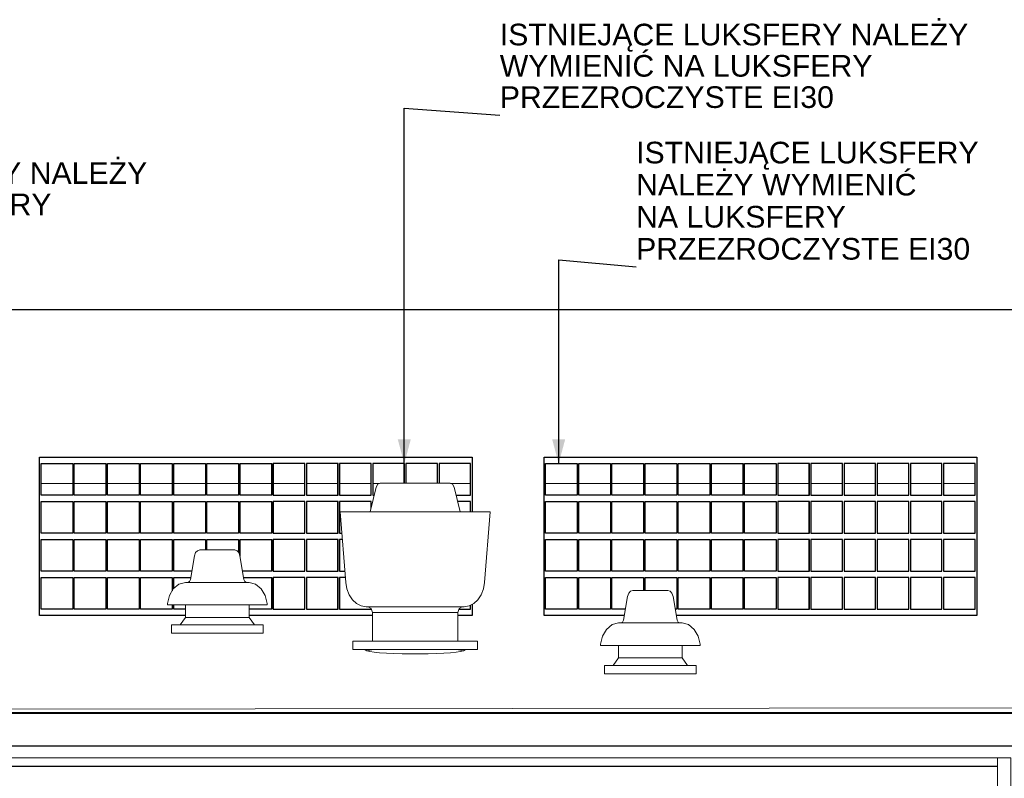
# Model space of a CAD drawing. Header units: centimetres. Extents: x -1412 to 8451, y -353 to 1224.
# Tile 20 of 24: x 3891 to 4483, y 550 to 1005. Entities that reach past the tile are written whole.
import ezdxf

# ---------------------------------------------------------------- set-up
doc = ezdxf.new("R2010")
doc.units = ezdxf.units.CM
doc.header["$MEASUREMENT"] = 0
for name, color, linetype, lineweight in [('0_Nr_pióra__11', 7, 'Continuous', 0), ('280-A Dachy Powłoki_Nr_pióra__13', 7, 'Continuous', 20), ('420-K Ściany_Nr_pióra__13', 7, 'Continuous', 25), ('450-K Belki_Nr_pióra__13', 7, 'Continuous', 25), ('520-I Went_Klim_Nr_pióra__12', 7, 'Continuous', 13), ('530 - Rynny i rury spustowe_Nr_pióra__4', 7, 'Continuous', 20), ('Nowe_199-Z Wymiary i opisy_Nr_pióra__235', 5, 'Continuous', 0), ('Nowe_Okna Archicada_Nr_pióra__13', 7, 'Continuous', 25)]:
    doc.layers.add(name, color=color, linetype=linetype, lineweight=lineweight)
for name, color, linetype in [('280-A Dachy Powłoki', 7, 'Continuous'), ('420-K Ściany', 7, 'Continuous'), ('520-I Went_Klim', 7, 'Continuous'), ('530 - Rynny i rury spustowe', 7, 'Continuous'), ('Nowe_Okna Archicada', 7, 'Continuous')]:
    doc.layers.add(name, color=color, linetype=linetype)
doc.layers.add('280-A Dachy Powłoki_Nr_pióra__92', color=7, linetype='Continuous', lineweight=20, true_color=0xdfdfdf)
doc.layers.add('530 - Rynny i rury spustowe_Nr_pióra__84', color=7, linetype='Continuous', lineweight=20, true_color=0x70828f)
doc.styles.add('STYL_AUTOMATYCZNY_1', font='arial.ttf')
doc.dimstyles.new('STYL_AUTOMATYCZNY__3', dxfattribs={"dimtxt": 0.18, "dimasz": 14.592, "dimexe": 0.18, "dimexo": 0.0625, "dimgap": 0, "dimtad": 0, "dimtih": 1, "dimtoh": 1, "dimdec": 4, "dimzin": 0, "dimdsep": 46, "dimcen": 0.09, "dimadec": 0, "dimazin": 0, "dimtfac": 1, "dimtdec": 4, "dimtmove": 0, "dimatfit": 3, "dimldrblk": 'ARROWHEAD_5', "dimfxl": 0, "dimtolj": 1, "dimtzin": 0, "dimarcsym": 0})

# ---------------------------------------------------------------- blocks, each defined once
blk = doc.blocks.new('ElemPrzekroju_100_2', base_point=(4814.55, 72.46))
at = {"layer": '420-K Ściany_Nr_pióra__13', "color": 7, "linetype": 'Continuous', "lineweight": 25}
blk.add_line((4498.77, 831.13), (3295.77, 831.13), dxfattribs=at)
blk = doc.blocks.new('ElemPrzekroju_101_2', base_point=(4814.55, 72.46))
at = {"layer": '280-A Dachy Powłoki_Nr_pióra__13', "color": 7, "linetype": 'Continuous', "lineweight": 25}
blk.add_line((1807.83, 589.16), (4754.62, 589.16), dxfattribs=at)
blk = doc.blocks.new('ElemPrzekroju_118_2', base_point=(4814.55, 72.46))
at = {"layer": '280-A Dachy Powłoki_Nr_pióra__92', "color": 254, "linetype": 'Continuous', "lineweight": 20, "true_color": 0xdfdfdf}
for p, q in [((3923.34, 726.78), (3904.35, 726.78)), ((3943.27, 726.78), (3924.28, 726.78)), ((3963.2, 726.78), (3944.21, 726.78)), ((3983.12, 726.78), (3964.14, 726.78)), ((4003.05, 726.78), (3984.06, 726.78)), ((4022.98, 726.78), (4003.99, 726.78)), ((4042.91, 726.78), (4023.92, 726.78)), ((4062.84, 726.78), (4043.85, 726.78)), ((4082.77, 726.78), (4063.78, 726.78)), ((4102.7, 726.78), (4083.71, 726.78)), ((4107.8, 726.78), (4103.64, 726.78)), ((4162.48, 726.78), (4150.46, 726.78)), ((4226.54, 726.78), (4207.55, 726.78)), ((4246.47, 726.78), (4227.48, 726.78)), ((4266.4, 726.78), (4247.41, 726.78)), ((4286.33, 726.78), (4267.34, 726.78)), ((4306.26, 726.78), (4287.27, 726.78)), ((4326.19, 726.78), (4307.2, 726.78)), ((4346.11, 726.78), (4327.13, 726.78)), ((4366.04, 726.78), (4347.05, 726.78)), ((4385.97, 726.78), (4366.98, 726.78)), ((4405.9, 726.78), (4386.91, 726.78)), ((4425.83, 726.78), (4406.84, 726.78)), ((4445.76, 726.78), (4426.77, 726.78)), ((4465.69, 726.78), (4446.7, 726.78))]:
    blk.add_line(p, q, dxfattribs=at)
blk = doc.blocks.new('ElemPrzekroju_125_2', base_point=(4814.55, 72.46))
at = {"layer": '280-A Dachy Powłoki_Nr_pióra__92', "color": 254, "linetype": 'Continuous', "lineweight": 20, "true_color": 0xdfdfdf}
blk.add_line((4754.61, 592.22), (2369.47, 589.22), dxfattribs=at)
blk = doc.blocks.new('ElemPrzekroju_126_2', base_point=(4814.55, 72.46))
at = {"layer": '530 - Rynny i rury spustowe_Nr_pióra__4', "color": 7, "linetype": 'Continuous', "lineweight": 20}
for p, q in [((4756.41, 568.85), (1807.9, 568.85)), ((4479.23, 561.85), (2081.35, 561.85))]:
    blk.add_line(p, q, dxfattribs=at)
blk = doc.blocks.new('ElemPrzekroju_127_2', base_point=(4814.55, 72.46))
at = {"layer": '420-K Ściany_Nr_pióra__13', "color": 7, "linetype": 'Continuous', "lineweight": 25}
blk.add_line((4479.23, 556.8), (2081.35, 556.8), dxfattribs=at)
blk = doc.blocks.new('ElemPrzekroju_129_2', base_point=(4814.55, 72.46))
at = {"layer": '530 - Rynny i rury spustowe_Nr_pióra__84', "color": 8, "linetype": 'Continuous', "lineweight": 20, "true_color": 0x70828f}
for p, q in [((4479.23, 562), (4479.54, 562)), ((4479.23, 562), (4479.23, 537)), ((4479.54, 562), (4480.4, 562)), ((4480.4, 562), (4481.7, 562)), ((4481.7, 562), (4483.23, 562)), ((4483.23, 562), (4484.76, 562)), ((4484.76, 562), (4486.06, 562)), ((4486.06, 562), (4486.93, 562)), ((4486.93, 562), (4487.23, 562)), ((4487.23, 562), (4487.23, 537)), ((4479.23, 537), (4479.23, 527)), ((4480.4, 536.34), (4481.7, 536.13)), ((4481.7, 536.13), (4483.23, 536.06)), ((4483.23, 536.06), (4484.76, 536.13)), ((4484.76, 536.13), (4486.06, 536.34)), ((4487.23, 537), (4487.23, 527)), ((4479.23, 527), (4479.23, 482)), ((4487.23, 527), (4487.23, 482)), ((4480.4, 526.34), (4481.7, 526.13)), ((4481.7, 526.13), (4483.23, 526.06)), ((4483.23, 526.06), (4484.76, 526.13)), ((4484.76, 526.13), (4486.06, 526.34)), ((4479.23, 482), (4479.54, 482)), ((4479.54, 482), (4480.4, 482)), ((4480.4, 482), (4481.7, 482)), ((4481.7, 482), (4483.23, 482)), ((4483.23, 482), (4484.76, 482)), ((4484.76, 482), (4486.06, 482)), ((4486.06, 482), (4486.93, 482)), ((4486.93, 482), (4487.23, 482))]:
    blk.add_line(p, q, dxfattribs=at)
blk = doc.blocks.new('ElemPrzekroju_158_2', base_point=(4814.55, 72.46))
at = {"layer": '520-I Went_Klim_Nr_pióra__12', "color": 7, "linetype": 'Continuous', "lineweight": 13}
for p, q in [((4256.81, 658.94), (4254.41, 644.68)), ((4257.48, 660.8), (4256.81, 658.94)), ((4258.53, 661.96), (4257.48, 660.8)), ((4260, 662.43), (4258.53, 661.96)), ((4260, 662.43), (4260.35, 662.43)), ((4260.35, 662.43), (4261.4, 662.43)), ((4261.4, 662.43), (4263.07, 662.43)), ((4263.07, 662.43), (4265.24, 662.43)), ((4265.24, 662.43), (4267.77, 662.43)), ((4267.77, 662.43), (4270.48, 662.43)), ((4270.48, 662.43), (4273.2, 662.43)), ((4273.2, 662.43), (4275.73, 662.43)), ((4275.73, 662.43), (4277.9, 662.43)), ((4277.9, 662.43), (4279.57, 662.43)), ((4279.57, 662.43), (4280.61, 662.43)), ((4280.61, 662.43), (4280.97, 662.43)), ((4280.97, 662.43), (4282.44, 661.96)), ((4282.44, 661.96), (4283.49, 660.8)), ((4283.49, 660.8), (4284.16, 658.94)), ((4284.16, 658.94), (4286.55, 644.68)), ((4247.46, 641.93), (4244.05, 639.06)), ((4251.39, 642.93), (4247.46, 641.93)), ((4251.39, 642.93), (4252.04, 642.93)), ((4252.04, 642.93), (4253.95, 642.93)), ((4253.84, 643.42), (4252.82, 642.93)), ((4254.41, 644.68), (4253.84, 643.42)), ((4253.95, 642.93), (4256.98, 642.93)), ((4256.98, 642.93), (4260.94, 642.93)), ((4260.94, 642.93), (4265.54, 642.93)), ((4265.54, 642.93), (4270.48, 642.93)), ((4270.48, 642.93), (4275.42, 642.93)), ((4275.42, 642.93), (4280.03, 642.93)), ((4280.03, 642.93), (4283.98, 642.93)), ((4283.98, 642.93), (4287.02, 642.93)), ((4286.55, 644.68), (4287.13, 643.42)), ((4287.02, 642.93), (4288.92, 642.93)), ((4287.13, 643.42), (4288.15, 642.93)), ((4288.92, 642.93), (4289.57, 642.93)), ((4289.57, 642.93), (4293.5, 641.93)), ((4293.5, 641.93), (4296.91, 639.06)), ((4241.75, 635.03), (4240.55, 630.18)), ((4244.05, 639.06), (4241.75, 635.03)), ((4296.91, 639.06), (4299.22, 635.03)), ((4299.22, 635.03), (4300.41, 630.18)), ((4240.55, 630.18), (4240.48, 629.43)), ((4240.48, 629.43), (4241.51, 629.43)), ((4241.51, 629.43), (4244.5, 629.43)), ((4244.5, 629.43), (4249.27, 629.43)), ((4249.27, 629.43), (4255.48, 629.43)), ((4251.39, 629.43), (4251.39, 621.93)), ((4255.48, 629.43), (4262.72, 629.43)), ((4262.72, 629.43), (4270.48, 629.43)), ((4270.48, 629.43), (4278.25, 629.43)), ((4278.25, 629.43), (4285.48, 629.43)), ((4285.48, 629.43), (4291.7, 629.43)), ((4289.57, 629.43), (4289.57, 621.93)), ((4291.7, 629.43), (4296.46, 629.43)), ((4296.46, 629.43), (4299.46, 629.43)), ((4299.46, 629.43), (4300.48, 629.43)), ((4300.41, 630.18), (4300.48, 629.43)), ((4251.39, 621.93), (4248.12, 617.43)), ((4251.39, 621.93), (4252.04, 621.93)), ((4252.04, 621.93), (4253.95, 621.93)), ((4253.95, 621.93), (4256.98, 621.93)), ((4256.98, 621.93), (4260.94, 621.93)), ((4260.94, 621.93), (4265.54, 621.93)), ((4265.54, 621.93), (4270.48, 621.93)), ((4270.48, 621.93), (4275.42, 621.93)), ((4275.42, 621.93), (4280.03, 621.93)), ((4280.03, 621.93), (4283.98, 621.93)), ((4283.98, 621.93), (4287.02, 621.93)), ((4287.02, 621.93), (4288.92, 621.93)), ((4288.92, 621.93), (4289.57, 621.93)), ((4289.57, 621.93), (4292.85, 617.43)), ((4242.98, 617.43), (4297.98, 617.43)), ((4242.98, 612.43), (4242.98, 617.43)), ((4297.98, 612.43), (4297.98, 617.43)), ((4242.98, 612.43), (4297.98, 612.43))]:
    blk.add_line(p, q, dxfattribs=at)
blk = doc.blocks.new('ElemPrzekroju_161_2', base_point=(4814.55, 72.46))
at = {"layer": '0_Nr_pióra__11', "color": 7, "linetype": 'Continuous', "lineweight": 0}
for p, q in [((4099.13, 626.71), (4099.13, 626.94)), ((4100.04, 626.26), (4099.13, 626.71)), ((4101.82, 625.83), (4100.04, 626.26)), ((4101.86, 626.55), (4100.33, 626.19)), ((4104.44, 625.43), (4101.82, 625.83)), ((4104.41, 626.94), (4101.86, 626.55)), ((4107.81, 625.08), (4104.44, 625.43)), ((4111.83, 624.79), (4107.81, 625.08)), ((4116.37, 624.56), (4111.83, 624.79)), ((4121.3, 624.4), (4116.37, 624.56)), ((4126.47, 624.32), (4121.3, 624.4)), ((4129.1, 624.32), (4126.47, 624.32)), ((4131.72, 624.32), (4129.1, 624.32)), ((4136.89, 624.4), (4131.72, 624.32)), ((4141.83, 624.56), (4136.89, 624.4)), ((4146.38, 624.79), (4141.83, 624.56)), ((4150.4, 625.08), (4146.38, 624.79)), ((4153.78, 625.43), (4150.4, 625.08)), ((4156.41, 625.83), (4153.78, 625.43)), ((4156.44, 626.55), (4153.9, 626.94)), ((4158.21, 626.26), (4156.41, 625.83)), ((4157.94, 626.19), (4156.44, 626.55)), ((4159.13, 626.71), (4158.21, 626.26)), ((4159.13, 626.94), (4159.13, 626.71))]:
    blk.add_line(p, q, dxfattribs=at)
blk = doc.blocks.new('ElemPrzekroju_213_2', base_point=(4814.55, 72.46))
at = {"layer": 'Nowe_Okna Archicada_Nr_pióra__13', "color": 7, "linetype": 'Continuous', "lineweight": 25}
for p, q in [((3903.44, 647.46), (3903.44, 742.46)), ((3903.44, 742.46), (4163.44, 742.46)), ((4163.42, 742.46), (4163.42, 709.67)), ((4163.44, 742.46), (4163.44, 709.67)), ((3904.35, 719.66), (3904.35, 738.66)), ((3904.35, 738.66), (3923.35, 738.66)), ((3923.33, 738.66), (3923.33, 719.66)), ((3923.35, 738.66), (3923.35, 719.66)), ((3924.28, 719.66), (3924.28, 738.66)), ((3924.28, 738.66), (3943.28, 738.66)), ((3943.26, 738.66), (3943.26, 719.66)), ((3943.28, 738.66), (3943.28, 719.66)), ((3944.21, 719.66), (3944.21, 738.66)), ((3944.21, 738.66), (3963.21, 738.66)), ((3963.19, 738.66), (3963.19, 719.66)), ((3963.21, 738.66), (3963.21, 719.66)), ((3964.14, 719.66), (3964.14, 738.66)), ((3964.14, 738.66), (3983.14, 738.66)), ((3983.12, 738.66), (3983.12, 719.66)), ((3983.14, 738.66), (3983.14, 719.66)), ((3984.06, 719.66), (3984.06, 738.66)), ((3984.06, 738.66), (4003.06, 738.66)), ((4003.05, 738.66), (4003.05, 719.66)), ((4003.06, 738.66), (4003.06, 719.66)), ((4003.99, 719.66), (4003.99, 738.66)), ((4003.99, 738.66), (4022.99, 738.66)), ((4022.97, 738.66), (4022.97, 719.66)), ((4022.99, 738.66), (4022.99, 719.66)), ((4023.92, 719.66), (4023.92, 738.66)), ((4023.92, 738.66), (4042.92, 738.66)), ((4042.9, 738.66), (4042.9, 719.66)), ((4042.92, 738.66), (4042.92, 719.66)), ((4062.85, 738.66), (4043.85, 738.66)), ((4043.85, 738.66), (4043.85, 719.66)), ((4062.83, 719.66), (4062.83, 738.66)), ((4062.85, 719.66), (4062.85, 738.66)), ((4082.78, 738.66), (4063.78, 738.66)), ((4063.78, 738.66), (4063.78, 719.66)), ((4082.76, 719.66), (4082.76, 738.66)), ((4082.78, 719.66), (4082.78, 738.66)), ((4102.71, 738.66), (4083.71, 738.66)), ((4083.71, 738.66), (4083.71, 719.66)), ((4102.69, 719.66), (4102.69, 738.66)), ((4102.71, 719.66), (4102.71, 738.66)), ((4122.64, 738.66), (4103.64, 738.66)), ((4103.64, 738.66), (4103.64, 719.66)), ((4122.62, 726.94), (4122.62, 738.66)), ((4122.64, 726.94), (4122.64, 738.66)), ((4142.56, 738.66), (4123.56, 738.66)), ((4123.56, 738.66), (4123.56, 726.94)), ((4142.55, 726.94), (4142.55, 738.66)), ((4142.56, 726.94), (4142.56, 738.66)), ((4162.49, 738.66), (4143.49, 738.66)), ((4143.49, 738.66), (4143.49, 726.94)), ((4162.47, 719.66), (4162.47, 738.66)), ((4162.49, 719.66), (4162.49, 738.66)), ((3923.35, 719.66), (3904.35, 719.66)), ((3943.28, 719.66), (3924.28, 719.66)), ((3963.21, 719.66), (3944.21, 719.66)), ((3983.14, 719.66), (3964.14, 719.66)), ((4003.06, 719.66), (3984.06, 719.66)), ((4022.99, 719.66), (4003.99, 719.66)), ((4042.92, 719.66), (4023.92, 719.66)), ((4043.85, 719.66), (4062.85, 719.66)), ((4063.78, 719.66), (4082.78, 719.66)), ((4083.71, 719.66), (4102.71, 719.66)), ((4103.64, 719.66), (4104.54, 719.66)), ((4153.72, 719.66), (4162.49, 719.66)), ((3904.35, 696.86), (3904.35, 715.86)), ((3904.35, 715.86), (3923.35, 715.86)), ((3923.33, 715.86), (3923.33, 696.86)), ((3923.35, 715.86), (3923.35, 696.86)), ((3924.28, 696.86), (3924.28, 715.86)), ((3924.28, 715.86), (3943.28, 715.86)), ((3943.26, 715.86), (3943.26, 696.86)), ((3943.28, 715.86), (3943.28, 696.86)), ((3944.21, 696.86), (3944.21, 715.86)), ((3944.21, 715.86), (3963.21, 715.86)), ((3963.19, 715.86), (3963.19, 696.86)), ((3963.21, 715.86), (3963.21, 696.86)), ((3964.14, 696.86), (3964.14, 715.86)), ((3964.14, 715.86), (3983.14, 715.86)), ((3983.12, 715.86), (3983.12, 696.86)), ((3983.14, 715.86), (3983.14, 696.86)), ((3984.06, 696.86), (3984.06, 715.86)), ((3984.06, 715.86), (4003.06, 715.86)), ((4003.05, 715.86), (4003.05, 696.86)), ((4003.06, 715.86), (4003.06, 696.86)), ((4003.99, 696.86), (4003.99, 715.86)), ((4003.99, 715.86), (4022.99, 715.86)), ((4022.97, 715.86), (4022.97, 696.86)), ((4022.99, 715.86), (4022.99, 696.86)), ((4023.92, 696.86), (4023.92, 715.86)), ((4023.92, 715.86), (4042.92, 715.86)), ((4042.9, 715.86), (4042.9, 696.86)), ((4042.92, 715.86), (4042.92, 696.86)), ((4062.85, 715.86), (4043.85, 715.86)), ((4043.85, 715.86), (4043.85, 696.86)), ((4062.83, 696.86), (4062.83, 715.86)), ((4062.85, 696.86), (4062.85, 715.86)), ((4082.78, 715.86), (4063.78, 715.86)), ((4063.78, 715.86), (4063.78, 696.86)), ((4082.76, 696.86), (4082.76, 715.86)), ((4082.78, 696.86), (4082.78, 715.86)), ((4102.71, 715.86), (4083.71, 715.86)), ((4083.71, 715.86), (4083.71, 696.86)), ((4102.69, 711.97), (4102.69, 715.86)), ((4102.71, 712.05), (4102.71, 715.86)), ((4162.49, 715.86), (4154.64, 715.86)), ((4162.47, 709.67), (4162.47, 715.86)), ((4162.49, 709.67), (4162.49, 715.86)), ((3923.35, 696.86), (3904.35, 696.86)), ((3904.35, 674.06), (3904.35, 693.06)), ((3904.35, 693.06), (3923.35, 693.06)), ((3923.33, 693.06), (3923.33, 674.06)), ((3923.35, 693.06), (3923.35, 674.06)), ((3943.28, 696.86), (3924.28, 696.86)), ((3924.28, 674.06), (3924.28, 693.06)), ((3924.28, 693.06), (3943.28, 693.06)), ((3943.26, 693.06), (3943.26, 674.06)), ((3943.28, 693.06), (3943.28, 674.06)), ((3963.21, 696.86), (3944.21, 696.86)), ((3944.21, 674.06), (3944.21, 693.06)), ((3944.21, 693.06), (3963.21, 693.06)), ((3963.19, 693.06), (3963.19, 674.06)), ((3963.21, 693.06), (3963.21, 674.06)), ((3983.14, 696.86), (3964.14, 696.86)), ((3964.14, 674.06), (3964.14, 693.06)), ((3964.14, 693.06), (3983.14, 693.06)), ((3983.12, 693.06), (3983.12, 674.06)), ((3983.14, 693.06), (3983.14, 674.06)), ((4003.06, 696.86), (3984.06, 696.86)), ((3984.06, 674.06), (3984.06, 693.06)), ((3984.06, 693.06), (4003.06, 693.06)), ((4003.05, 693.06), (4003.05, 686.81)), ((4003.06, 693.06), (4003.06, 686.81)), ((4022.99, 696.86), (4003.99, 696.86)), ((4003.99, 686.81), (4003.99, 693.06)), ((4003.99, 693.06), (4022.99, 693.06)), ((4022.97, 693.06), (4022.97, 685.43)), ((4022.99, 693.06), (4022.99, 685.41)), ((4042.92, 696.86), (4023.92, 696.86)), ((4023.92, 683.02), (4023.92, 693.06)), ((4023.92, 693.06), (4042.92, 693.06)), ((4042.9, 693.06), (4042.9, 674.06)), ((4042.92, 693.06), (4042.92, 674.06)), ((4043.85, 696.86), (4062.85, 696.86)), ((4062.85, 693.06), (4043.85, 693.06)), ((4043.85, 693.06), (4043.85, 674.06)), ((4062.83, 674.06), (4062.83, 693.06)), ((4062.85, 674.06), (4062.85, 693.06)), ((4063.78, 696.86), (4082.78, 696.86)), ((4082.78, 693.06), (4063.78, 693.06)), ((4063.78, 693.06), (4063.78, 674.06)), ((4082.76, 674.06), (4082.76, 693.06)), ((4082.78, 674.06), (4082.78, 693.06)), ((4083.71, 696.86), (4085.14, 696.86)), ((4085.44, 693.06), (4083.71, 693.06)), ((4083.71, 693.06), (4083.71, 674.06)), ((3923.35, 674.06), (3904.35, 674.06)), ((3904.35, 651.26), (3904.35, 670.26)), ((3904.35, 670.26), (3923.35, 670.26)), ((3923.33, 670.26), (3923.33, 651.26)), ((3923.35, 670.26), (3923.35, 651.26)), ((3943.28, 674.06), (3924.28, 674.06)), ((3924.28, 651.26), (3924.28, 670.26)), ((3924.28, 670.26), (3943.28, 670.26)), ((3943.26, 670.26), (3943.26, 651.26)), ((3943.28, 670.26), (3943.28, 651.26)), ((3963.21, 674.06), (3944.21, 674.06)), ((3944.21, 651.26), (3944.21, 670.26)), ((3944.21, 670.26), (3963.21, 670.26)), ((3963.19, 670.26), (3963.19, 651.26)), ((3963.21, 670.26), (3963.21, 651.26)), ((3983.14, 674.06), (3964.14, 674.06)), ((3964.14, 651.26), (3964.14, 670.26)), ((3964.14, 670.26), (3983.14, 670.26)), ((3983.12, 670.26), (3983.12, 662.31)), ((3983.14, 670.26), (3983.14, 662.34)), ((3994.96, 674.06), (3984.06, 674.06)), ((3984.06, 663.69), (3984.06, 670.26)), ((3984.06, 670.26), (3994.33, 670.26)), ((4042.92, 674.06), (4025.43, 674.06)), ((4026.06, 670.26), (4042.92, 670.26)), ((4042.9, 670.26), (4042.9, 651.26)), ((4042.92, 670.26), (4042.92, 651.26)), ((4043.85, 674.06), (4062.85, 674.06)), ((4062.85, 670.26), (4043.85, 670.26)), ((4043.85, 670.26), (4043.85, 651.26)), ((4062.83, 651.26), (4062.83, 670.26)), ((4062.85, 651.26), (4062.85, 670.26)), ((4063.78, 674.06), (4082.78, 674.06)), ((4082.78, 670.26), (4063.78, 670.26)), ((4063.78, 670.26), (4063.78, 651.26)), ((4082.76, 651.26), (4082.76, 670.26)), ((4082.78, 651.26), (4082.78, 670.26)), ((4083.71, 674.06), (4086.94, 674.06)), ((4087.24, 670.26), (4083.71, 670.26)), ((4083.71, 670.26), (4083.71, 651.26)), ((3923.35, 651.26), (3904.35, 651.26)), ((3943.28, 651.26), (3924.28, 651.26)), ((3963.21, 651.26), (3944.21, 651.26)), ((3983.14, 651.26), (3964.14, 651.26)), ((3983.12, 653.81), (3983.12, 651.26)), ((3983.14, 653.81), (3983.14, 651.26)), ((3984.06, 651.26), (3984.06, 653.81)), ((3991.1, 651.26), (3984.06, 651.26)), ((4042.92, 651.26), (4029.29, 651.26)), ((4043.85, 651.26), (4062.85, 651.26)), ((4063.78, 651.26), (4082.78, 651.26)), ((4083.71, 651.26), (4102.71, 651.26)), ((4102.69, 651.26), (4102.69, 651.58)), ((4102.71, 651.26), (4102.71, 651.52)), ((4155.48, 651.26), (4162.49, 651.26)), ((4162.47, 651.26), (4162.47, 653.6)), ((4162.49, 651.26), (4162.49, 653.61)), ((4163.42, 654.09), (4163.42, 647.46)), ((4163.44, 654.1), (4163.44, 647.46)), ((3991.1, 647.46), (3903.44, 647.46)), ((4103.42, 647.46), (4029.29, 647.46)), ((4163.44, 647.46), (4154.85, 647.46))]:
    blk.add_line(p, q, dxfattribs=at)
blk = doc.blocks.new('ElemPrzekroju_214_2', base_point=(4814.55, 72.46))
at = {"layer": 'Nowe_Okna Archicada_Nr_pióra__13', "color": 7, "linetype": 'Continuous', "lineweight": 25}
for p, q in [((4206.65, 742.46), (4466.64, 742.46)), ((4206.65, 647.46), (4206.65, 742.46)), ((4466.63, 742.46), (4466.63, 647.46)), ((4466.64, 742.46), (4466.64, 647.46)), ((4207.55, 719.66), (4207.55, 738.66)), ((4207.55, 738.66), (4226.55, 738.66)), ((4226.54, 738.66), (4226.54, 719.66)), ((4226.55, 738.66), (4226.55, 719.66)), ((4227.48, 719.66), (4227.48, 738.66)), ((4227.48, 738.66), (4246.48, 738.66)), ((4246.46, 738.66), (4246.46, 719.66)), ((4246.48, 738.66), (4246.48, 719.66)), ((4247.41, 719.66), (4247.41, 738.66)), ((4247.41, 738.66), (4266.41, 738.66)), ((4266.39, 738.66), (4266.39, 719.66)), ((4266.41, 738.66), (4266.41, 719.66)), ((4267.34, 719.66), (4267.34, 738.66)), ((4267.34, 738.66), (4286.34, 738.66)), ((4286.32, 738.66), (4286.32, 719.66)), ((4286.34, 738.66), (4286.34, 719.66)), ((4287.27, 719.66), (4287.27, 738.66)), ((4287.27, 738.66), (4306.27, 738.66)), ((4306.25, 738.66), (4306.25, 719.66)), ((4306.27, 738.66), (4306.27, 719.66)), ((4307.2, 719.66), (4307.2, 738.66)), ((4307.2, 738.66), (4326.2, 738.66)), ((4326.18, 738.66), (4326.18, 719.66)), ((4326.2, 738.66), (4326.2, 719.66)), ((4327.13, 719.66), (4327.13, 738.66)), ((4327.13, 738.66), (4346.13, 738.66)), ((4346.11, 738.66), (4346.11, 719.66)), ((4346.13, 738.66), (4346.13, 719.66)), ((4366.05, 738.66), (4347.05, 738.66)), ((4347.05, 738.66), (4347.05, 719.66)), ((4366.04, 719.66), (4366.04, 738.66)), ((4366.05, 719.66), (4366.05, 738.66)), ((4385.98, 738.66), (4366.98, 738.66)), ((4366.98, 738.66), (4366.98, 719.66)), ((4385.96, 719.66), (4385.96, 738.66)), ((4385.98, 719.66), (4385.98, 738.66)), ((4405.91, 738.66), (4386.91, 738.66)), ((4386.91, 738.66), (4386.91, 719.66)), ((4405.89, 719.66), (4405.89, 738.66)), ((4405.91, 719.66), (4405.91, 738.66)), ((4425.84, 738.66), (4406.84, 738.66)), ((4406.84, 738.66), (4406.84, 719.66)), ((4425.82, 719.66), (4425.82, 738.66)), ((4425.84, 719.66), (4425.84, 738.66)), ((4445.77, 738.66), (4426.77, 738.66)), ((4426.77, 738.66), (4426.77, 719.66)), ((4445.75, 719.66), (4445.75, 738.66)), ((4445.77, 719.66), (4445.77, 738.66)), ((4465.7, 738.66), (4446.7, 738.66)), ((4446.7, 738.66), (4446.7, 719.66)), ((4465.68, 719.66), (4465.68, 738.66)), ((4465.7, 719.66), (4465.7, 738.66)), ((4226.55, 719.66), (4207.55, 719.66)), ((4246.48, 719.66), (4227.48, 719.66)), ((4266.41, 719.66), (4247.41, 719.66)), ((4286.34, 719.66), (4267.34, 719.66)), ((4306.27, 719.66), (4287.27, 719.66)), ((4326.2, 719.66), (4307.2, 719.66)), ((4346.13, 719.66), (4327.13, 719.66)), ((4347.05, 719.66), (4366.05, 719.66)), ((4366.98, 719.66), (4385.98, 719.66)), ((4386.91, 719.66), (4405.91, 719.66)), ((4406.84, 719.66), (4425.84, 719.66)), ((4426.77, 719.66), (4445.77, 719.66)), ((4446.7, 719.66), (4465.7, 719.66)), ((4207.55, 696.86), (4207.55, 715.86)), ((4207.55, 715.86), (4226.55, 715.86)), ((4226.54, 715.86), (4226.54, 696.86)), ((4226.55, 715.86), (4226.55, 696.86)), ((4227.48, 696.86), (4227.48, 715.86)), ((4227.48, 715.86), (4246.48, 715.86)), ((4246.46, 715.86), (4246.46, 696.86)), ((4246.48, 715.86), (4246.48, 696.86)), ((4247.41, 696.86), (4247.41, 715.86)), ((4247.41, 715.86), (4266.41, 715.86)), ((4266.39, 715.86), (4266.39, 696.86)), ((4266.41, 715.86), (4266.41, 696.86)), ((4267.34, 696.86), (4267.34, 715.86)), ((4267.34, 715.86), (4286.34, 715.86)), ((4286.32, 715.86), (4286.32, 696.86)), ((4286.34, 715.86), (4286.34, 696.86)), ((4287.27, 696.86), (4287.27, 715.86)), ((4287.27, 715.86), (4306.27, 715.86)), ((4306.25, 715.86), (4306.25, 696.86)), ((4306.27, 715.86), (4306.27, 696.86)), ((4307.2, 696.86), (4307.2, 715.86)), ((4307.2, 715.86), (4326.2, 715.86)), ((4326.18, 715.86), (4326.18, 696.86)), ((4326.2, 715.86), (4326.2, 696.86)), ((4327.13, 696.86), (4327.13, 715.86)), ((4327.13, 715.86), (4346.13, 715.86)), ((4346.11, 715.86), (4346.11, 696.86)), ((4346.13, 715.86), (4346.13, 696.86)), ((4366.05, 715.86), (4347.05, 715.86)), ((4347.05, 715.86), (4347.05, 696.86)), ((4366.04, 696.86), (4366.04, 715.86)), ((4366.05, 696.86), (4366.05, 715.86)), ((4385.98, 715.86), (4366.98, 715.86)), ((4366.98, 715.86), (4366.98, 696.86)), ((4385.96, 696.86), (4385.96, 715.86)), ((4385.98, 696.86), (4385.98, 715.86)), ((4405.91, 715.86), (4386.91, 715.86)), ((4386.91, 715.86), (4386.91, 696.86)), ((4405.89, 696.86), (4405.89, 715.86)), ((4405.91, 696.86), (4405.91, 715.86)), ((4425.84, 715.86), (4406.84, 715.86)), ((4406.84, 715.86), (4406.84, 696.86)), ((4425.82, 696.86), (4425.82, 715.86)), ((4425.84, 696.86), (4425.84, 715.86)), ((4445.77, 715.86), (4426.77, 715.86)), ((4426.77, 715.86), (4426.77, 696.86)), ((4445.75, 696.86), (4445.75, 715.86)), ((4445.77, 696.86), (4445.77, 715.86)), ((4465.7, 715.86), (4446.7, 715.86)), ((4446.7, 715.86), (4446.7, 696.86)), ((4465.68, 696.86), (4465.68, 715.86)), ((4465.7, 696.86), (4465.7, 715.86)), ((4226.55, 696.86), (4207.55, 696.86)), ((4207.55, 674.06), (4207.55, 693.06)), ((4207.55, 693.06), (4226.55, 693.06)), ((4226.54, 693.06), (4226.54, 674.06)), ((4226.55, 693.06), (4226.55, 674.06)), ((4246.48, 696.86), (4227.48, 696.86)), ((4227.48, 674.06), (4227.48, 693.06)), ((4227.48, 693.06), (4246.48, 693.06)), ((4246.46, 693.06), (4246.46, 674.06)), ((4246.48, 693.06), (4246.48, 674.06)), ((4266.41, 696.86), (4247.41, 696.86)), ((4247.41, 674.06), (4247.41, 693.06)), ((4247.41, 693.06), (4266.41, 693.06)), ((4266.39, 693.06), (4266.39, 674.06)), ((4266.41, 693.06), (4266.41, 674.06)), ((4286.34, 696.86), (4267.34, 696.86)), ((4267.34, 674.06), (4267.34, 693.06)), ((4267.34, 693.06), (4286.34, 693.06)), ((4286.32, 693.06), (4286.32, 674.06)), ((4286.34, 693.06), (4286.34, 674.06)), ((4306.27, 696.86), (4287.27, 696.86)), ((4287.27, 674.06), (4287.27, 693.06)), ((4287.27, 693.06), (4306.27, 693.06)), ((4306.25, 693.06), (4306.25, 674.06)), ((4306.27, 693.06), (4306.27, 674.06)), ((4326.2, 696.86), (4307.2, 696.86)), ((4307.2, 674.06), (4307.2, 693.06)), ((4307.2, 693.06), (4326.2, 693.06)), ((4326.18, 693.06), (4326.18, 674.06)), ((4326.2, 693.06), (4326.2, 674.06)), ((4346.13, 696.86), (4327.13, 696.86)), ((4327.13, 674.06), (4327.13, 693.06)), ((4327.13, 693.06), (4346.13, 693.06)), ((4346.11, 693.06), (4346.11, 674.06)), ((4346.13, 693.06), (4346.13, 674.06)), ((4347.05, 696.86), (4366.05, 696.86)), ((4366.05, 693.06), (4347.05, 693.06)), ((4347.05, 693.06), (4347.05, 674.06)), ((4366.04, 674.06), (4366.04, 693.06)), ((4366.05, 674.06), (4366.05, 693.06)), ((4366.98, 696.86), (4385.98, 696.86)), ((4385.98, 693.06), (4366.98, 693.06)), ((4366.98, 693.06), (4366.98, 674.06)), ((4385.96, 674.06), (4385.96, 693.06)), ((4385.98, 674.06), (4385.98, 693.06)), ((4386.91, 696.86), (4405.91, 696.86)), ((4405.91, 693.06), (4386.91, 693.06)), ((4386.91, 693.06), (4386.91, 674.06)), ((4405.89, 674.06), (4405.89, 693.06)), ((4405.91, 674.06), (4405.91, 693.06)), ((4406.84, 696.86), (4425.84, 696.86)), ((4425.84, 693.06), (4406.84, 693.06)), ((4406.84, 693.06), (4406.84, 674.06)), ((4425.82, 674.06), (4425.82, 693.06)), ((4425.84, 674.06), (4425.84, 693.06)), ((4426.77, 696.86), (4445.77, 696.86)), ((4445.77, 693.06), (4426.77, 693.06)), ((4426.77, 693.06), (4426.77, 674.06)), ((4445.75, 674.06), (4445.75, 693.06)), ((4445.77, 674.06), (4445.77, 693.06)), ((4446.7, 696.86), (4465.7, 696.86)), ((4465.7, 693.06), (4446.7, 693.06)), ((4446.7, 693.06), (4446.7, 674.06)), ((4465.68, 674.06), (4465.68, 693.06)), ((4465.7, 674.06), (4465.7, 693.06)), ((4226.55, 674.06), (4207.55, 674.06)), ((4207.55, 651.26), (4207.55, 670.26)), ((4207.55, 670.26), (4226.55, 670.26)), ((4226.54, 670.26), (4226.54, 651.26)), ((4226.55, 670.26), (4226.55, 651.26)), ((4246.48, 674.06), (4227.48, 674.06)), ((4227.48, 651.26), (4227.48, 670.26)), ((4227.48, 670.26), (4246.48, 670.26)), ((4246.46, 670.26), (4246.46, 651.26)), ((4246.48, 670.26), (4246.48, 651.26)), ((4266.41, 674.06), (4247.41, 674.06)), ((4247.41, 651.26), (4247.41, 670.26)), ((4247.41, 670.26), (4266.41, 670.26)), ((4266.39, 670.26), (4266.39, 662.43)), ((4266.41, 670.26), (4266.41, 662.43)), ((4286.34, 674.06), (4267.34, 674.06)), ((4267.34, 662.43), (4267.34, 670.26)), ((4267.34, 670.26), (4286.34, 670.26)), ((4286.32, 670.26), (4286.32, 651.26)), ((4286.34, 670.26), (4286.34, 651.26)), ((4306.27, 674.06), (4287.27, 674.06)), ((4287.27, 651.26), (4287.27, 670.26)), ((4287.27, 670.26), (4306.27, 670.26)), ((4306.25, 670.26), (4306.25, 651.26)), ((4306.27, 670.26), (4306.27, 651.26)), ((4326.2, 674.06), (4307.2, 674.06)), ((4307.2, 651.26), (4307.2, 670.26)), ((4307.2, 670.26), (4326.2, 670.26)), ((4326.18, 670.26), (4326.18, 651.26)), ((4326.2, 670.26), (4326.2, 651.26)), ((4346.13, 674.06), (4327.13, 674.06)), ((4327.13, 651.26), (4327.13, 670.26)), ((4327.13, 670.26), (4346.13, 670.26)), ((4346.11, 670.26), (4346.11, 651.26)), ((4346.13, 670.26), (4346.13, 651.26)), ((4347.05, 674.06), (4366.05, 674.06)), ((4366.05, 670.26), (4347.05, 670.26)), ((4347.05, 670.26), (4347.05, 651.26)), ((4366.04, 651.26), (4366.04, 670.26)), ((4366.05, 651.26), (4366.05, 670.26)), ((4366.98, 674.06), (4385.98, 674.06)), ((4385.98, 670.26), (4366.98, 670.26)), ((4366.98, 670.26), (4366.98, 651.26)), ((4385.96, 651.26), (4385.96, 670.26)), ((4385.98, 651.26), (4385.98, 670.26)), ((4386.91, 674.06), (4405.91, 674.06)), ((4405.91, 670.26), (4386.91, 670.26)), ((4386.91, 670.26), (4386.91, 651.26)), ((4405.89, 651.26), (4405.89, 670.26)), ((4405.91, 651.26), (4405.91, 670.26)), ((4406.84, 674.06), (4425.84, 674.06)), ((4425.84, 670.26), (4406.84, 670.26)), ((4406.84, 670.26), (4406.84, 651.26)), ((4425.82, 651.26), (4425.82, 670.26)), ((4425.84, 651.26), (4425.84, 670.26)), ((4426.77, 674.06), (4445.77, 674.06)), ((4445.77, 670.26), (4426.77, 670.26)), ((4426.77, 670.26), (4426.77, 651.26)), ((4445.75, 651.26), (4445.75, 670.26)), ((4445.77, 651.26), (4445.77, 670.26)), ((4446.7, 674.06), (4465.7, 674.06)), ((4465.7, 670.26), (4446.7, 670.26)), ((4446.7, 670.26), (4446.7, 651.26)), ((4465.68, 651.26), (4465.68, 670.26)), ((4465.7, 651.26), (4465.7, 670.26)), ((4226.55, 651.26), (4207.55, 651.26)), ((4246.48, 651.26), (4227.48, 651.26)), ((4255.52, 651.26), (4247.41, 651.26)), ((4286.34, 651.26), (4285.45, 651.26)), ((4306.27, 651.26), (4287.27, 651.26)), ((4326.2, 651.26), (4307.2, 651.26)), ((4346.13, 651.26), (4327.13, 651.26)), ((4347.05, 651.26), (4366.05, 651.26)), ((4366.98, 651.26), (4385.98, 651.26)), ((4386.91, 651.26), (4405.91, 651.26)), ((4406.84, 651.26), (4425.84, 651.26)), ((4426.77, 651.26), (4445.77, 651.26)), ((4446.7, 651.26), (4465.7, 651.26)), ((4254.88, 647.46), (4206.65, 647.46)), ((4466.64, 647.46), (4286.09, 647.46))]:
    blk.add_line(p, q, dxfattribs=at)
blk = doc.blocks.new('ARROWHEAD_5')
at = {"linetype": 'Continuous', "lineweight": 0}
blk.add_hatch(color=0, dxfattribs=at).paths.add_polyline_path([(-1, 0.2679), (0, 0), (-1, -0.2679)])
at = {"color": 0, "linetype": 'Continuous', "lineweight": 0}
blk.add_line((0, 0), (-1, 0), dxfattribs=at)
blk = doc.blocks.new('ElemPrzekroju_227_2', base_point=(4814.55, 72.46))
at = {"layer": '520-I Went_Klim_Nr_pióra__12', "color": 7, "linetype": 'Continuous', "lineweight": 13}
for p, q in [((3999.71, 686.81), (3998.24, 686.33)), ((3999.71, 686.81), (4000.07, 686.81)), ((4000.07, 686.81), (4001.11, 686.81)), ((4001.11, 686.81), (4002.78, 686.81)), ((4002.78, 686.81), (4004.95, 686.81)), ((4004.95, 686.81), (4007.48, 686.81)), ((4007.48, 686.81), (4010.2, 686.81)), ((4010.2, 686.81), (4012.91, 686.81)), ((4012.91, 686.81), (4015.44, 686.81)), ((4015.44, 686.81), (4017.61, 686.81)), ((4017.61, 686.81), (4019.28, 686.81)), ((4019.28, 686.81), (4020.33, 686.81)), ((4020.33, 686.81), (4020.68, 686.81)), ((4020.68, 686.81), (4022.15, 686.33)), ((3996.52, 683.32), (3994.12, 669.05)), ((3997.19, 685.18), (3996.52, 683.32)), ((3998.24, 686.33), (3997.19, 685.18)), ((4022.15, 686.33), (4023.2, 685.18)), ((4023.2, 685.18), (4023.87, 683.32)), ((4023.87, 683.32), (4026.27, 669.05)), ((3994.12, 669.05), (3993.55, 667.8)), ((4026.27, 669.05), (4026.84, 667.8)), ((3983.77, 663.44), (3981.46, 659.41)), ((3987.17, 666.31), (3983.77, 663.44)), ((3991.1, 667.31), (3987.17, 666.31)), ((3991.1, 667.31), (3991.76, 667.31)), ((3991.76, 667.31), (3993.66, 667.31)), ((3993.55, 667.8), (3992.53, 667.31)), ((3993.66, 667.31), (3996.7, 667.31)), ((3996.7, 667.31), (4000.65, 667.31)), ((4000.65, 667.31), (4005.25, 667.31)), ((4005.25, 667.31), (4010.2, 667.31)), ((4010.2, 667.31), (4015.14, 667.31)), ((4015.14, 667.31), (4019.74, 667.31)), ((4019.74, 667.31), (4023.69, 667.31)), ((4023.69, 667.31), (4026.73, 667.31)), ((4026.73, 667.31), (4028.64, 667.31)), ((4026.84, 667.8), (4027.86, 667.31)), ((4028.64, 667.31), (4029.29, 667.31)), ((4029.29, 667.31), (4033.22, 666.31)), ((4033.22, 666.31), (4036.62, 663.44)), ((4036.62, 663.44), (4038.93, 659.41)), ((3981.46, 659.41), (3980.27, 654.55)), ((4038.93, 659.41), (4040.12, 654.55)), ((3980.27, 654.55), (3980.2, 653.81)), ((3980.2, 653.81), (3981.22, 653.81)), ((3981.22, 653.81), (3984.21, 653.81)), ((3984.21, 653.81), (3988.98, 653.81)), ((3988.98, 653.81), (3995.2, 653.81)), ((3991.1, 653.81), (3991.1, 646.31)), ((3995.2, 653.81), (4002.43, 653.81)), ((4002.43, 653.81), (4010.2, 653.81)), ((4010.2, 653.81), (4017.96, 653.81)), ((4017.96, 653.81), (4025.2, 653.81)), ((4025.2, 653.81), (4031.41, 653.81)), ((4029.29, 653.81), (4029.29, 646.31)), ((4031.41, 653.81), (4036.18, 653.81)), ((4036.18, 653.81), (4039.17, 653.81)), ((4039.17, 653.81), (4040.2, 653.81)), ((4040.12, 654.55), (4040.2, 653.81)), ((3991.1, 646.31), (3987.83, 641.81)), ((3991.1, 646.31), (3991.76, 646.31)), ((3991.76, 646.31), (3993.66, 646.31)), ((3993.66, 646.31), (3996.7, 646.31)), ((3996.7, 646.31), (4000.65, 646.31)), ((4000.65, 646.31), (4005.25, 646.31)), ((4005.25, 646.31), (4010.2, 646.31)), ((4010.2, 646.31), (4015.14, 646.31)), ((4015.14, 646.31), (4019.74, 646.31)), ((4019.74, 646.31), (4023.69, 646.31)), ((4023.69, 646.31), (4026.73, 646.31)), ((4026.73, 646.31), (4028.64, 646.31)), ((4028.64, 646.31), (4029.29, 646.31)), ((4029.29, 646.31), (4032.56, 641.81)), ((3982.7, 641.81), (4037.7, 641.81)), ((3982.7, 636.81), (3982.7, 641.81)), ((4037.7, 636.81), (4037.7, 641.81)), ((3982.7, 636.81), (4037.7, 636.81))]:
    blk.add_line(p, q, dxfattribs=at)
blk = doc.blocks.new('ElemPrzekroju_228_2', base_point=(4814.55, 72.46))
at = {"layer": '520-I Went_Klim_Nr_pióra__12', "color": 7, "linetype": 'Continuous', "lineweight": 13}
for p, q in [((4105.72, 724.55), (4102.13, 709.67)), ((4106.66, 726.28), (4105.72, 724.55)), ((4108.17, 726.94), (4106.66, 726.28)), ((4108.17, 726.94), (4108.88, 726.94)), ((4108.88, 726.94), (4110.98, 726.94)), ((4110.98, 726.94), (4114.31, 726.94)), ((4114.31, 726.94), (4118.65, 726.94)), ((4118.65, 726.94), (4123.71, 726.94)), ((4123.71, 726.94), (4129.13, 726.94)), ((4129.13, 726.94), (4134.56, 726.94)), ((4134.56, 726.94), (4139.62, 726.94)), ((4139.62, 726.94), (4143.96, 726.94)), ((4143.96, 726.94), (4147.29, 726.94)), ((4147.29, 726.94), (4149.38, 726.94)), ((4149.38, 726.94), (4150.1, 726.94)), ((4150.1, 726.94), (4151.61, 726.28)), ((4151.61, 726.28), (4152.54, 724.55)), ((4152.54, 724.55), (4156.13, 709.67)), ((4084.13, 709.67), (4085.67, 709.67)), ((4084.13, 709.67), (4087.47, 667.34)), ((4085.67, 709.67), (4090.16, 709.67)), ((4090.16, 709.67), (4097.31, 709.67)), ((4097.31, 709.67), (4106.63, 709.67)), ((4106.63, 709.67), (4117.49, 709.67)), ((4117.49, 709.67), (4129.13, 709.67)), ((4129.13, 709.67), (4140.78, 709.67)), ((4140.78, 709.67), (4151.63, 709.67)), ((4151.63, 709.67), (4160.95, 709.67)), ((4160.95, 709.67), (4168.1, 709.67)), ((4168.1, 709.67), (4172.6, 709.67)), ((4174.13, 709.67), (4170.79, 667.34)), ((4172.6, 709.67), (4174.13, 709.67)), ((4087.47, 667.34), (4088.15, 663.45)), ((4088.15, 663.45), (4089.5, 659.89)), ((4170.12, 663.45), (4168.77, 659.89)), ((4170.79, 667.34), (4170.12, 663.45)), ((4089.5, 659.89), (4091.45, 656.88)), ((4091.45, 656.88), (4093.89, 654.58)), ((4166.81, 656.88), (4164.37, 654.58)), ((4168.77, 659.89), (4166.81, 656.88)), ((4093.89, 654.58), (4096.66, 653.15)), ((4096.66, 653.15), (4099.62, 652.67)), ((4099.62, 652.67), (4100.63, 652.67)), ((4100.63, 652.67), (4103.57, 652.67)), ((4100.85, 652.67), (4102.67, 651.65)), ((4102.67, 651.65), (4103.42, 649.21)), ((4103.57, 652.67), (4108.26, 652.67)), ((4108.26, 652.67), (4114.38, 652.67)), ((4114.38, 652.67), (4121.5, 652.67)), ((4121.5, 652.67), (4129.13, 652.67)), ((4129.13, 652.67), (4136.77, 652.67)), ((4136.77, 652.67), (4143.89, 652.67)), ((4143.89, 652.67), (4150, 652.67)), ((4150, 652.67), (4154.69, 652.67)), ((4154.69, 652.67), (4157.64, 652.67)), ((4155.6, 651.65), (4154.85, 649.21)), ((4157.42, 652.67), (4155.6, 651.65)), ((4157.64, 652.67), (4158.65, 652.67)), ((4161.6, 653.15), (4158.65, 652.67)), ((4164.37, 654.58), (4161.6, 653.15)), ((4103.42, 631.94), (4103.42, 649.21)), ((4103.42, 649.21), (4104.3, 649.21)), ((4104.3, 649.21), (4106.86, 649.21)), ((4106.86, 649.21), (4110.95, 649.21)), ((4110.95, 649.21), (4116.28, 649.21)), ((4116.28, 649.21), (4122.48, 649.21)), ((4122.48, 649.21), (4129.13, 649.21)), ((4129.13, 649.21), (4135.79, 649.21)), ((4135.79, 649.21), (4141.99, 649.21)), ((4141.99, 649.21), (4147.32, 649.21)), ((4147.32, 649.21), (4151.4, 649.21)), ((4151.4, 649.21), (4153.97, 649.21)), ((4153.97, 649.21), (4154.85, 649.21)), ((4154.85, 631.94), (4154.85, 649.21)), ((4091.63, 631.94), (4166.63, 631.94)), ((4091.63, 626.94), (4091.63, 631.94)), ((4166.63, 626.94), (4166.63, 631.94)), ((4091.63, 626.94), (4166.63, 626.94))]:
    blk.add_line(p, q, dxfattribs=at)

msp = doc.modelspace()

# ---------------------------------------------------------------- linework, layer by layer
at = {"layer": '450-K Belki_Nr_pióra__13', "color": 7, "linetype": 'Continuous', "lineweight": 25}
for p, q in [((4756.41, 588.53), (1807.7, 588.53)), ((4756.41, 568.85), (1807.7, 568.85))]:
    msp.add_line(p, q, dxfattribs=at)

# ---------------------------------------------------------------- block references
at = {"lineweight": 0}
msp.add_blockref('ElemPrzekroju_161_2', (4814.55, 72.46), dxfattribs=at)
at = {"layer": '280-A Dachy Powłoki', "lineweight": 0}
for name in ['ElemPrzekroju_118_2', 'ElemPrzekroju_101_2', 'ElemPrzekroju_125_2']:
    msp.add_blockref(name, (4814.55, 72.46), dxfattribs=at)
at = {"layer": '420-K Ściany', "lineweight": 0}
for name in ['ElemPrzekroju_100_2', 'ElemPrzekroju_127_2']:
    msp.add_blockref(name, (4814.55, 72.46), dxfattribs=at)
at = {"layer": '520-I Went_Klim', "lineweight": 0}
for name in ['ElemPrzekroju_228_2', 'ElemPrzekroju_227_2', 'ElemPrzekroju_158_2']:
    msp.add_blockref(name, (4814.55, 72.46), dxfattribs=at)
at = {"layer": '530 - Rynny i rury spustowe', "lineweight": 0}
for name in ['ElemPrzekroju_126_2', 'ElemPrzekroju_129_2']:
    msp.add_blockref(name, (4814.55, 72.46), dxfattribs=at)
at = {"layer": 'Nowe_Okna Archicada', "lineweight": 0}
for name in ['ElemPrzekroju_213_2', 'ElemPrzekroju_214_2']:
    msp.add_blockref(name, (4814.55, 72.46), dxfattribs=at)

# ---------------------------------------------------------------- texts
at = {"layer": 'Nowe_199-Z Wymiary i opisy_Nr_pióra__235', "color": 5, "linetype": 'Continuous', "lineweight": 0, "char_height": 13, "attachment_point": 7, "style": 'STYL_AUTOMATYCZNY_1'}
for s, insert, line_spacing_factor in [('\\A1;{\\pql;\\fArial|b0|i0|c238|p0;\\W1.000000;ISTNIEJĄCE \\fArial|b0|i0|c238|p0;\\W1.000000;LUKSFERY \\fArial|b0|i0|c238|p0;\\W1.000000;NALEŻY \\P\\pql;\\fArial|b0|i0|c238|p0;\\W1.000000;WYMIENIĆ NA LUKSFERY\\P\\pql;\\fArial|b0|i0|c238|p0;\\W1.000000;PRZEZROCZYSTE EI30}', (4180.01, 952.15), 0.867244), ('\\A1;{\\pql;\\fArial|b0|i0|c238|p0;\\W1.000000;ISTNIEJĄCE LUKSFERY \\P\\pql;\\fArial|b0|i0|c238|p0;\\W1.000000;NALEŻY WYMIENIĆ \\P\\pql;\\fArial|b0|i0|c238|p0;\\W1.000000;NA LUKSFERY\\P\\pql;\\fArial|b0|i0|c238|p0;\\W1.000000;PRZEZROCZYSTE EI30}', (4261.94, 861.03), 0.889054), ('\\A1;{\\pql;\\fArial|b0|i0|c238|p0;\\W1.000000;ISTNIEJĄCE \\fArial|b0|i0|c238|p0;\\W1.000000;LUKSFERY \\fArial|b0|i0|c238|p0;\\W1.000000;NALEŻY \\P\\pql;\\fArial|b0|i0|c238|p0;\\W1.000000;WYMIENIĆ NA LUKSFERY\\P\\pql;\\fArial|b0|i0|c238|p0;\\W1.000000;PRZEZROCZYSTE EI30}', (3686.59, 868.94), 0.867244)]:
    msp.add_mtext(s, dxfattribs=dict(at, insert=insert, line_spacing_factor=line_spacing_factor))

# ---------------------------------------------------------------- leaders
at = {"layer": 'Nowe_199-Z Wymiary i opisy_Nr_pióra__235', "color": 5, "linetype": 'Continuous', "lineweight": 0, "annotation_type": 0, "has_hookline": 1, "hookline_direction": 0}
for points, text_width in [([(4122.61, 738.66), (4122.61, 952.15), (4180.01, 947.92)], 279.51), ([(3640.06, 742.46), (3640.06, 868.94), (3686.59, 864.71)], 279.51), ([(4215.4, 738.66), (4215.4, 861.03), (4261.94, 856.8)], 203.88)]:
    msp.add_leader(points, dimstyle='STYL_AUTOMATYCZNY__3', dxfattribs=dict(at, text_width=text_width))

doc.saveas('drawing.dxf')
